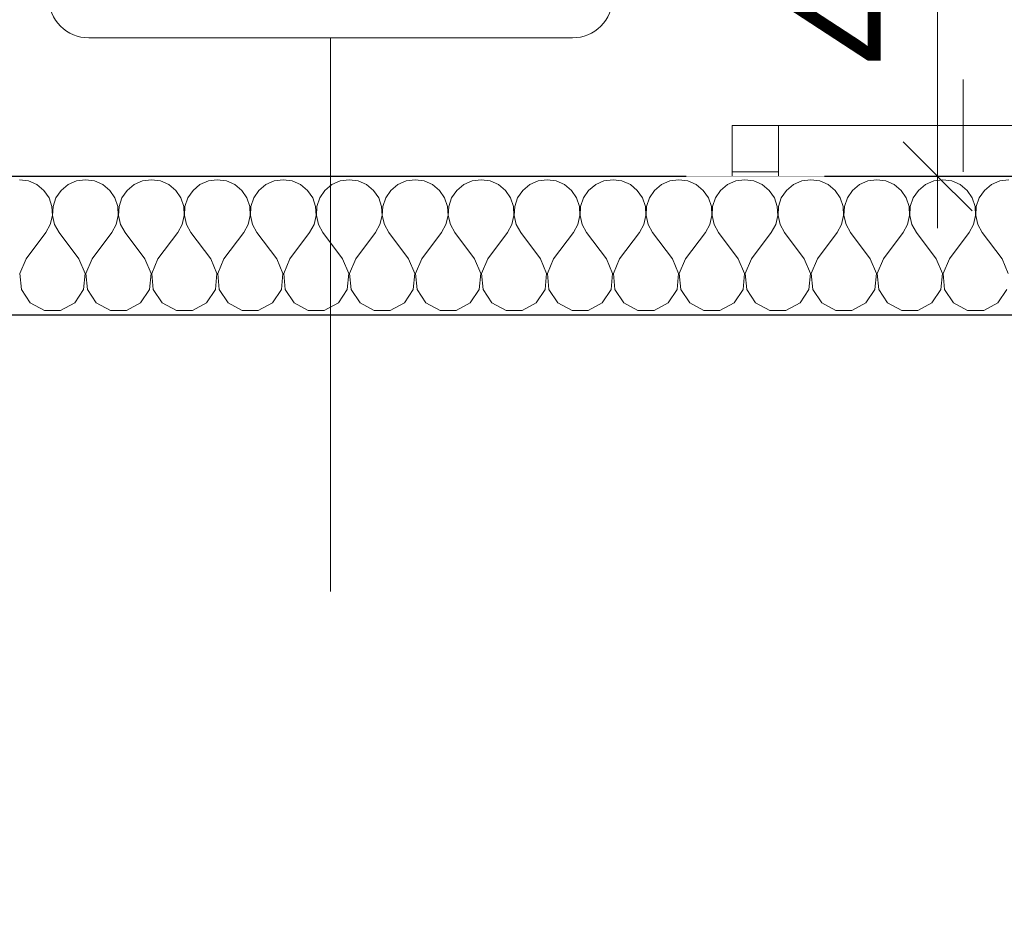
# Model space of a CAD drawing. Header units: millimetres. Extents: x -12989 to 357906, y -50379 to 30884.
# Tile 48 of 256: x 1572 to 2638, y 2500 to 3470. Entities that reach past the tile are written whole.
import ezdxf

# ---------------------------------------------------------------- set-up
doc = ezdxf.new("R2010")
doc.units = ezdxf.units.MM
doc.header["$MEASUREMENT"] = 0
doc.linetypes.add('Wipeout_Contour', pattern=[1000, 0, -1000])
for name, color, linetype in [('A_OZN_ODNOSNIKI', 7, 'Continuous'), ('Nowe_04-ŚCIANY DZIAŁOWE', 7, 'Continuous'), ('Nowe_A_OZN_STREFY', 7, 'Continuous'), ('Nowe_A_WYM_ZEWNETRZNE', 7, 'Continuous'), ('Nowe_Drzwi Archicad', 7, 'Continuous')]:
    doc.layers.add(name, color=color, linetype=linetype)
for name, color, linetype, lineweight in [('A_OZN_ODNOSNIKI_Nr_pióra__6', 7, 'Continuous', 13), ('A_OZN_ODNOSNIKI_Nr_pióra__85', 7, 'Continuous', 13), ('Nowe_04-ŚCIANY DZIAŁOWE_Nr_pióra__27', 7, 'Continuous', 25), ('Nowe_A_WYM_ZEWNETRZNE_Nr_pióra__1', 7, 'Continuous', 13), ('Nowe_A_WYM_ZEWNETRZNE_Nr_pióra__45', 7, 'Continuous', 15), ('Nowe_A_WYM_ZEWNETRZNE_Nr_pióra__85', 7, 'Continuous', 13), ('Nowe_Drzwi Archicad_Nr_pióra__20', 1, 'Continuous', 13), ('Nowe_Drzwi Archicad_Nr_pióra__23', 7, 'Continuous', 15), ('Nowe_Drzwi Archicad_Nr_pióra__27', 7, 'Continuous', 25), ('Nowe_Drzwi Archicad_Nr_pióra__3', 7, 'Continuous', 13)]:
    doc.layers.add(name, color=color, linetype=linetype, lineweight=lineweight)
doc.layers.add('Nowe_04-ŚCIANY DZIAŁOWE_Nr_pióra__174', color=7, linetype='Continuous', lineweight=5, true_color=0x6a6a6a)
doc.styles.add('STYL_AUTOMATYCZNY_3', font='arial.ttf')
doc.styles.add('STYL_AUTOMATYCZNY_4', font='arial.ttf')
doc.dimstyles.new('STYL_AUTOMATYCZNY__1', dxfattribs={"dimtxt": 139.999998, "dimasz": 71.25, "dimexe": 0.18, "dimexo": 0.0625, "dimgap": 0, "dimtad": 1, "dimtih": 1, "dimtoh": 1, "dimdec": 0, "dimlfac": 0.1, "dimzin": 0, "dimdsep": 46, "dimtxsty": 'STYL_AUTOMATYCZNY_3', "dimblk": 'ARROWHEAD_6', "dimblk1": 'ARROWHEAD_6', "dimblk2": 'ARROWHEAD_6', "dimcen": 0.09, "dimse1": 1, "dimse2": 1, "dimclrd": 7, "dimclre": 7, "dimclrt": 7, "dimadec": 0, "dimazin": 0, "dimtfac": 1, "dimtdec": 4, "dimtmove": 0, "dimatfit": 3, "dimfxl": 0, "dimtolj": 1, "dimtzin": 0, "dimarcsym": 0})
doc.dimstyles.new('STYL_AUTOMATYCZNY__2', dxfattribs={"dimtxt": 139.999998, "dimasz": 71.25, "dimexe": 0.18, "dimexo": 0.0625, "dimgap": 0, "dimtad": 1, "dimdec": 0, "dimlfac": 0.1, "dimzin": 0, "dimdsep": 46, "dimtxsty": 'STYL_AUTOMATYCZNY_3', "dimblk": 'ARROWHEAD_6', "dimblk1": 'ARROWHEAD_6', "dimblk2": 'ARROWHEAD_6', "dimcen": 0.09, "dimse1": 1, "dimse2": 1, "dimclrd": 7, "dimclre": 7, "dimclrt": 7, "dimadec": 0, "dimazin": 0, "dimtfac": 1, "dimtdec": 4, "dimtmove": 0, "dimatfit": 3, "dimfxl": 0, "dimtolj": 1, "dimtzin": 0, "dimarcsym": 0})

# ---------------------------------------------------------------- blocks, each defined once
blk = doc.blocks.new('WSC Drzwi 26[16]_1')
at = {"layer": 'Nowe_Drzwi Archicad_Nr_pióra__20', "color": 1, "linetype": 'Continuous', "lineweight": 13}
blk.add_line((2593.5, 3405), (2593.5, 3305), dxfattribs=at)
at = {"layer": 'Nowe_Drzwi Archicad_Nr_pióra__3', "color": 7, "linetype": 'Continuous', "lineweight": 13}
blk.add_arc((2393.5, 3355), 800, 0, 90, dxfattribs=at)
at = {"color": 254, "linetype": 'Wipeout_Contour', "lineweight": 0, "ltscale": 16345.861374}
blk.add_wipeout([(2393.5, 3305), (2393.5, 3355), (2343.5, 3355), (2343.5, 3305)], dxfattribs=at).dxf.layer = 'Nowe_Drzwi Archicad'
at = {"layer": 'Nowe_Drzwi Archicad_Nr_pióra__23', "color": 7, "linetype": 'Continuous', "lineweight": 15}
for p, q in [((2393.5, 3355), (2343.5, 3355)), ((2343.5, 3355), (2343.5, 3305)), ((2393.5, 3305), (2393.5, 3355)), ((2343.5, 3305), (2343.5, 3300)), ((2343.5, 3305), (2393.5, 3305)), ((2393.5, 3300), (2343.5, 3300)), ((2393.5, 3305), (2393.5, 3300))]:
    blk.add_line(p, q, dxfattribs=at)
at = {"layer": 'Nowe_Drzwi Archicad_Nr_pióra__27', "color": 7, "linetype": 'Continuous', "lineweight": 25}
for p, q in [((2293.5, 3300), (2343.5, 3300)), ((2343.5, 3300), (2393.5, 3300)), ((2343.5, 3300), (2393.5, 3300)), ((2393.5, 3300), (2443.5, 3300))]:
    blk.add_line(p, q, dxfattribs=at)
at = {"layer": 'Nowe_Drzwi Archicad_Nr_pióra__3', "color": 7, "linetype": 'Continuous', "lineweight": 13}
blk.add_line((2393.5, 3355), (3193.5, 3355), dxfattribs=at)
blk = doc.blocks.new('Ściana_9_1', base_point=(2293.5, 3150))
at = {"color": 254, "linetype": 'Wipeout_Contour', "lineweight": 0, "ltscale": 17786.668393}
blk.add_wipeout([(2293.5, 3300), (2443.5, 3300), (2443.5, 4210), (2293.5, 4210)], dxfattribs=at).dxf.layer = 'Nowe_04-ŚCIANY DZIAŁOWE'
at = {"layer": 'Nowe_04-ŚCIANY DZIAŁOWE_Nr_pióra__27', "color": 7, "linetype": 'Continuous', "lineweight": 25}
for p, q in [((2293.5, 3300), (2343.5, 3300)), ((2343.5, 3300), (2393.5, 3300)), ((2393.5, 3300), (2443.5, 3300))]:
    blk.add_line(p, q, dxfattribs=at)
at = {"layer": 'Nowe_Drzwi Archicad', "color": 7, "linetype": 'Continuous', "lineweight": 13}
blk.add_blockref('WSC Drzwi 26[16]_1', (0, 0), dxfattribs=at)
blk = doc.blocks.new('*X88')
at = {"layer": 'Nowe_04-ŚCIANY DZIAŁOWE_Nr_pióra__174', "color": 251, "linetype": 'Continuous', "lineweight": 5, "true_color": 0x6a6a6a}
for p, q in [((1581.2, 3295.1), (1571.4, 3296.4)), ((1642.9, 3296.4), (1633.1, 3295.1)), ((1652.6, 3295.1), (1642.9, 3296.4)), ((1714.3, 3296.4), (1704.5, 3295.1)), ((1724, 3295.1), (1714.3, 3296.4)), ((1785.7, 3296.4), (1776, 3295.1)), ((1795.5, 3295.1), (1785.7, 3296.4)), ((1857.1, 3296.4), (1847.4, 3295.1)), ((1866.9, 3295.1), (1857.1, 3296.4)), ((1928.6, 3296.4), (1918.8, 3295.1)), ((1938.3, 3295.1), (1928.6, 3296.4)), ((2000, 3296.4), (1990.2, 3295.1)), ((2009.8, 3295.1), (2000, 3296.4)), ((2071.4, 3296.4), (2061.7, 3295.1)), ((2081.2, 3295.1), (2071.4, 3296.4)), ((2142.9, 3296.4), (2133.1, 3295.1)), ((2152.6, 3295.1), (2142.9, 3296.4)), ((2214.3, 3296.4), (2204.5, 3295.1)), ((2224, 3295.1), (2214.3, 3296.4)), ((2285.7, 3296.4), (2276, 3295.1)), ((2295.5, 3295.1), (2285.7, 3296.4)), ((2357.1, 3296.4), (2347.4, 3295.1)), ((2366.9, 3295.1), (2357.1, 3296.4)), ((2428.6, 3296.4), (2418.8, 3295.1)), ((2438.3, 3295.1), (2428.6, 3296.4)), ((2500, 3296.4), (2490.2, 3295.1)), ((2509.8, 3295.1), (2500, 3296.4)), ((2571.4, 3296.4), (2561.7, 3295.1)), ((2581.2, 3295.1), (2571.4, 3296.4)), ((2642.9, 3296.4), (2633.1, 3295.1)), ((1590.2, 3291.1), (1581.2, 3295.1)), ((1597.8, 3284.8), (1590.2, 3291.1)), ((1603.4, 3276.7), (1597.8, 3284.8)), ((1616.5, 3284.8), (1610.9, 3276.7)), ((1624.1, 3291.1), (1616.5, 3284.8)), ((1633.1, 3295.1), (1624.1, 3291.1)), ((1661.6, 3291.1), (1652.6, 3295.1)), ((1669.2, 3284.8), (1661.6, 3291.1)), ((1674.8, 3276.7), (1669.2, 3284.8)), ((1687.9, 3284.8), (1682.3, 3276.7)), ((1695.5, 3291.1), (1687.9, 3284.8)), ((1704.5, 3295.1), (1695.5, 3291.1)), ((1733.1, 3291.1), (1724, 3295.1)), ((1740.6, 3284.8), (1733.1, 3291.1)), ((1746.2, 3276.7), (1740.6, 3284.8)), ((1759.4, 3284.8), (1753.8, 3276.7)), ((1766.9, 3291.1), (1759.4, 3284.8)), ((1776, 3295.1), (1766.9, 3291.1)), ((1804.5, 3291.1), (1795.5, 3295.1)), ((1812.1, 3284.8), (1804.5, 3291.1)), ((1817.7, 3276.7), (1812.1, 3284.8)), ((1830.8, 3284.8), (1825.2, 3276.7)), ((1838.4, 3291.1), (1830.8, 3284.8)), ((1847.4, 3295.1), (1838.4, 3291.1)), ((1875.9, 3291.1), (1866.9, 3295.1)), ((1883.5, 3284.8), (1875.9, 3291.1)), ((1889.1, 3276.7), (1883.5, 3284.8)), ((1902.2, 3284.8), (1896.6, 3276.7)), ((1909.8, 3291.1), (1902.2, 3284.8)), ((1918.8, 3295.1), (1909.8, 3291.1)), ((1947.3, 3291.1), (1938.3, 3295.1)), ((1954.9, 3284.8), (1947.3, 3291.1)), ((1960.5, 3276.7), (1954.9, 3284.8)), ((1973.6, 3284.8), (1968.1, 3276.7)), ((1981.2, 3291.1), (1973.6, 3284.8)), ((1990.2, 3295.1), (1981.2, 3291.1)), ((2018.8, 3291.1), (2009.8, 3295.1)), ((2026.4, 3284.8), (2018.8, 3291.1)), ((2031.9, 3276.7), (2026.4, 3284.8)), ((2045.1, 3284.8), (2039.5, 3276.7)), ((2052.7, 3291.1), (2045.1, 3284.8)), ((2061.7, 3295.1), (2052.7, 3291.1)), ((2090.2, 3291.1), (2081.2, 3295.1)), ((2097.8, 3284.8), (2090.2, 3291.1)), ((2103.4, 3276.7), (2097.8, 3284.8)), ((2116.5, 3284.8), (2110.9, 3276.7)), ((2124.1, 3291.1), (2116.5, 3284.8)), ((2133.1, 3295.1), (2124.1, 3291.1)), ((2161.6, 3291.1), (2152.6, 3295.1)), ((2169.2, 3284.8), (2161.6, 3291.1)), ((2174.8, 3276.7), (2169.2, 3284.8)), ((2187.9, 3284.8), (2182.3, 3276.7)), ((2195.5, 3291.1), (2187.9, 3284.8)), ((2204.5, 3295.1), (2195.5, 3291.1)), ((2233.1, 3291.1), (2224, 3295.1)), ((2240.6, 3284.8), (2233.1, 3291.1)), ((2246.2, 3276.7), (2240.6, 3284.8)), ((2259.4, 3284.8), (2253.8, 3276.7)), ((2266.9, 3291.1), (2259.4, 3284.8)), ((2276, 3295.1), (2266.9, 3291.1)), ((2304.5, 3291.1), (2295.5, 3295.1)), ((2312.1, 3284.8), (2304.5, 3291.1)), ((2317.7, 3276.7), (2312.1, 3284.8)), ((2330.8, 3284.8), (2325.2, 3276.7)), ((2338.4, 3291.1), (2330.8, 3284.8)), ((2347.4, 3295.1), (2338.4, 3291.1)), ((2375.9, 3291.1), (2366.9, 3295.1)), ((2383.5, 3284.8), (2375.9, 3291.1)), ((2389.1, 3276.7), (2383.5, 3284.8)), ((2402.2, 3284.8), (2396.6, 3276.7)), ((2409.8, 3291.1), (2402.2, 3284.8)), ((2418.8, 3295.1), (2409.8, 3291.1)), ((2447.3, 3291.1), (2438.3, 3295.1)), ((2454.9, 3284.8), (2447.3, 3291.1)), ((2460.5, 3276.7), (2454.9, 3284.8)), ((2473.6, 3284.8), (2468.1, 3276.7)), ((2481.2, 3291.1), (2473.6, 3284.8)), ((2490.2, 3295.1), (2481.2, 3291.1)), ((2518.8, 3291.1), (2509.8, 3295.1)), ((2526.4, 3284.8), (2518.8, 3291.1)), ((2531.9, 3276.7), (2526.4, 3284.8)), ((2545.1, 3284.8), (2539.5, 3276.7)), ((2552.7, 3291.1), (2545.1, 3284.8)), ((2561.7, 3295.1), (2552.7, 3291.1)), ((2590.2, 3291.1), (2581.2, 3295.1)), ((2597.8, 3284.8), (2590.2, 3291.1)), ((2603.4, 3276.7), (2597.8, 3284.8)), ((2616.5, 3284.8), (2610.9, 3276.7)), ((2624.1, 3291.1), (2616.5, 3284.8)), ((2633.1, 3295.1), (2624.1, 3291.1)), ((1606.5, 3267.3), (1603.4, 3276.7)), ((1610.9, 3276.7), (1607.8, 3267.3)), ((1677.9, 3267.3), (1674.8, 3276.7)), ((1682.3, 3276.7), (1679.2, 3267.3)), ((1749.4, 3267.3), (1746.2, 3276.7)), ((1753.8, 3276.7), (1750.6, 3267.3)), ((1820.8, 3267.3), (1817.7, 3276.7)), ((1825.2, 3276.7), (1822.1, 3267.3)), ((1892.2, 3267.3), (1889.1, 3276.7)), ((1896.6, 3276.7), (1893.5, 3267.3)), ((1963.7, 3267.3), (1960.5, 3276.7)), ((1968.1, 3276.7), (1964.9, 3267.3)), ((2035.1, 3267.3), (2031.9, 3276.7)), ((2039.5, 3276.7), (2036.3, 3267.3)), ((2106.5, 3267.3), (2103.4, 3276.7)), ((2110.9, 3276.7), (2107.8, 3267.3)), ((2177.9, 3267.3), (2174.8, 3276.7)), ((2182.3, 3276.7), (2179.2, 3267.3)), ((2249.4, 3267.3), (2246.2, 3276.7)), ((2253.8, 3276.7), (2250.6, 3267.3)), ((2320.8, 3267.3), (2317.7, 3276.7)), ((2325.2, 3276.7), (2322.1, 3267.3)), ((2392.2, 3267.3), (2389.1, 3276.7)), ((2396.6, 3276.7), (2393.5, 3267.3)), ((2463.7, 3267.3), (2460.5, 3276.7)), ((2468.1, 3276.7), (2464.9, 3267.3)), ((2535.1, 3267.3), (2531.9, 3276.7)), ((2539.5, 3276.7), (2536.3, 3267.3)), ((2606.5, 3267.3), (2603.4, 3276.7)), ((2610.9, 3276.7), (2607.8, 3267.3)), ((1607, 3257.5), (1606.5, 3267.3)), ((1607.8, 3267.3), (1607.3, 3257.5)), ((1678.4, 3257.5), (1677.9, 3267.3)), ((1679.2, 3267.3), (1678.7, 3257.5)), ((1749.9, 3257.5), (1749.4, 3267.3)), ((1750.6, 3267.3), (1750.1, 3257.5)), ((1821.3, 3257.5), (1820.8, 3267.3)), ((1822.1, 3267.3), (1821.6, 3257.5)), ((1892.7, 3257.5), (1892.2, 3267.3)), ((1893.5, 3267.3), (1893, 3257.5)), ((1964.1, 3257.5), (1963.7, 3267.3)), ((1964.9, 3267.3), (1964.4, 3257.5)), ((2035.6, 3257.5), (2035.1, 3267.3)), ((2036.3, 3267.3), (2035.9, 3257.5)), ((2107, 3257.5), (2106.5, 3267.3)), ((2107.8, 3267.3), (2107.3, 3257.5)), ((2178.4, 3257.5), (2177.9, 3267.3)), ((2179.2, 3267.3), (2178.7, 3257.5)), ((2249.9, 3257.5), (2249.4, 3267.3)), ((2250.6, 3267.3), (2250.1, 3257.5)), ((2321.3, 3257.5), (2320.8, 3267.3)), ((2322.1, 3267.3), (2321.6, 3257.5)), ((2392.7, 3257.5), (2392.2, 3267.3)), ((2393.5, 3267.3), (2393, 3257.5)), ((2464.1, 3257.5), (2463.7, 3267.3)), ((2464.9, 3267.3), (2464.4, 3257.5)), ((2535.6, 3257.5), (2535.1, 3267.3)), ((2536.3, 3267.3), (2535.9, 3257.5)), ((2607, 3257.5), (2606.5, 3267.3)), ((2607.8, 3267.3), (2607.3, 3257.5)), ((1604.8, 3247.9), (1607, 3257.5)), ((1607.3, 3257.5), (1609.5, 3247.9)), ((1676.2, 3247.9), (1678.4, 3257.5)), ((1678.7, 3257.5), (1680.9, 3247.9)), ((1747.6, 3247.9), (1749.9, 3257.5)), ((1750.1, 3257.5), (1752.4, 3247.9)), ((1819.1, 3247.9), (1821.3, 3257.5)), ((1821.6, 3257.5), (1823.8, 3247.9)), ((1890.5, 3247.9), (1892.7, 3257.5)), ((1893, 3257.5), (1895.2, 3247.9)), ((1961.9, 3247.9), (1964.1, 3257.5)), ((1964.4, 3257.5), (1966.7, 3247.9)), ((2033.3, 3247.9), (2035.6, 3257.5)), ((2035.9, 3257.5), (2038.1, 3247.9)), ((2104.8, 3247.9), (2107, 3257.5)), ((2107.3, 3257.5), (2109.5, 3247.9)), ((2176.2, 3247.9), (2178.4, 3257.5)), ((2178.7, 3257.5), (2180.9, 3247.9)), ((2247.6, 3247.9), (2249.9, 3257.5)), ((2250.1, 3257.5), (2252.4, 3247.9)), ((2319.1, 3247.9), (2321.3, 3257.5)), ((2321.6, 3257.5), (2323.8, 3247.9)), ((2390.5, 3247.9), (2392.7, 3257.5)), ((2393, 3257.5), (2395.2, 3247.9)), ((2461.9, 3247.9), (2464.1, 3257.5)), ((2464.4, 3257.5), (2466.7, 3247.9)), ((2533.3, 3247.9), (2535.6, 3257.5)), ((2535.9, 3257.5), (2538.1, 3247.9)), ((2604.8, 3247.9), (2607, 3257.5)), ((2607.3, 3257.5), (2609.5, 3247.9)), ((1600, 3239.3), (1604.8, 3247.9)), ((1609.5, 3247.9), (1614.3, 3239.3)), ((1671.4, 3239.3), (1676.2, 3247.9)), ((1680.9, 3247.9), (1685.7, 3239.3)), ((1742.9, 3239.3), (1747.6, 3247.9)), ((1752.4, 3247.9), (1757.1, 3239.3)), ((1814.3, 3239.3), (1819.1, 3247.9)), ((1823.8, 3247.9), (1828.6, 3239.3)), ((1885.7, 3239.3), (1890.5, 3247.9)), ((1895.2, 3247.9), (1900, 3239.3)), ((1957.1, 3239.3), (1961.9, 3247.9)), ((1966.7, 3247.9), (1971.4, 3239.3)), ((2028.6, 3239.3), (2033.3, 3247.9)), ((2038.1, 3247.9), (2042.9, 3239.3)), ((2100, 3239.3), (2104.8, 3247.9)), ((2109.5, 3247.9), (2114.3, 3239.3)), ((2171.4, 3239.3), (2176.2, 3247.9)), ((2180.9, 3247.9), (2185.7, 3239.3)), ((2242.9, 3239.3), (2247.6, 3247.9)), ((2252.4, 3247.9), (2257.1, 3239.3)), ((2314.3, 3239.3), (2319.1, 3247.9)), ((2323.8, 3247.9), (2328.6, 3239.3)), ((2385.7, 3239.3), (2390.5, 3247.9)), ((2395.2, 3247.9), (2400, 3239.3)), ((2457.1, 3239.3), (2461.9, 3247.9)), ((2466.7, 3247.9), (2471.4, 3239.3)), ((2528.6, 3239.3), (2533.3, 3247.9)), ((2538.1, 3247.9), (2542.9, 3239.3)), ((2600, 3239.3), (2604.8, 3247.9)), ((2609.5, 3247.9), (2614.3, 3239.3)), ((1578.6, 3210.7), (1600, 3239.3)), ((1635.7, 3210.7), (1614.3, 3239.3)), ((1650, 3210.7), (1671.4, 3239.3)), ((1707.1, 3210.7), (1685.7, 3239.3)), ((1721.4, 3210.7), (1742.9, 3239.3)), ((1778.6, 3210.7), (1757.1, 3239.3)), ((1792.9, 3210.7), (1814.3, 3239.3)), ((1850, 3210.7), (1828.6, 3239.3)), ((1864.3, 3210.7), (1885.7, 3239.3)), ((1921.4, 3210.7), (1900, 3239.3)), ((1935.7, 3210.7), (1957.1, 3239.3)), ((1992.9, 3210.7), (1971.4, 3239.3)), ((2007.1, 3210.7), (2028.6, 3239.3)), ((2064.3, 3210.7), (2042.9, 3239.3)), ((2078.6, 3210.7), (2100, 3239.3)), ((2135.7, 3210.7), (2114.3, 3239.3)), ((2150, 3210.7), (2171.4, 3239.3)), ((2207.1, 3210.7), (2185.7, 3239.3)), ((2221.4, 3210.7), (2242.9, 3239.3)), ((2278.6, 3210.7), (2257.1, 3239.3)), ((2292.9, 3210.7), (2314.3, 3239.3)), ((2350, 3210.7), (2328.6, 3239.3)), ((2364.3, 3210.7), (2385.7, 3239.3)), ((2421.4, 3210.7), (2400, 3239.3)), ((2435.7, 3210.7), (2457.1, 3239.3)), ((2492.9, 3210.7), (2471.4, 3239.3)), ((2507.1, 3210.7), (2528.6, 3239.3)), ((2564.3, 3210.7), (2542.9, 3239.3)), ((2578.6, 3210.7), (2600, 3239.3)), ((2635.7, 3210.7), (2614.3, 3239.3)), ((1578.6, 3210.7), (1571.8, 3194.7)), ((1642.4, 3194.7), (1635.7, 3210.7)), ((1650, 3210.7), (1643.3, 3194.7)), ((1713.9, 3194.7), (1707.1, 3210.7)), ((1721.4, 3210.7), (1714.7, 3194.7)), ((1785.3, 3194.7), (1778.6, 3210.7)), ((1792.9, 3210.7), (1786.1, 3194.7)), ((1856.7, 3194.7), (1850, 3210.7)), ((1864.3, 3210.7), (1857.6, 3194.7)), ((1928.2, 3194.7), (1921.4, 3210.7)), ((1935.7, 3210.7), (1929, 3194.7)), ((1999.6, 3194.7), (1992.9, 3210.7)), ((2007.1, 3210.7), (2000.4, 3194.7)), ((2071, 3194.7), (2064.3, 3210.7)), ((2078.6, 3210.7), (2071.8, 3194.7)), ((2142.4, 3194.7), (2135.7, 3210.7)), ((2150, 3210.7), (2143.3, 3194.7)), ((2213.9, 3194.7), (2207.1, 3210.7)), ((2221.4, 3210.7), (2214.7, 3194.7)), ((2285.3, 3194.7), (2278.6, 3210.7)), ((2292.9, 3210.7), (2286.1, 3194.7)), ((2356.7, 3194.7), (2350, 3210.7)), ((2364.3, 3210.7), (2357.6, 3194.7)), ((2428.2, 3194.7), (2421.4, 3210.7)), ((2435.7, 3210.7), (2429, 3194.7)), ((2499.6, 3194.7), (2492.9, 3210.7)), ((2507.1, 3210.7), (2500.4, 3194.7)), ((2571, 3194.7), (2564.3, 3210.7)), ((2578.6, 3210.7), (2571.8, 3194.7)), ((2642.4, 3194.7), (2635.7, 3210.7)), ((1571.8, 3194.7), (1573.5, 3177.4)), ((1640.8, 3177.4), (1642.4, 3194.7)), ((1643.3, 3194.7), (1644.9, 3177.4)), ((1712.2, 3177.4), (1713.9, 3194.7)), ((1714.7, 3194.7), (1716.3, 3177.4)), ((1783.7, 3177.4), (1785.3, 3194.7)), ((1786.1, 3194.7), (1787.8, 3177.4)), ((1855.1, 3177.4), (1856.7, 3194.7)), ((1857.6, 3194.7), (1859.2, 3177.4)), ((1926.5, 3177.4), (1928.2, 3194.7)), ((1929, 3194.7), (1930.6, 3177.4)), ((1997.9, 3177.4), (1999.6, 3194.7)), ((2000.4, 3194.7), (2002.1, 3177.4)), ((2069.4, 3177.4), (2071, 3194.7)), ((2071.8, 3194.7), (2073.5, 3177.4)), ((2140.8, 3177.4), (2142.4, 3194.7)), ((2143.3, 3194.7), (2144.9, 3177.4)), ((2212.2, 3177.4), (2213.9, 3194.7)), ((2214.7, 3194.7), (2216.3, 3177.4)), ((2283.7, 3177.4), (2285.3, 3194.7)), ((2286.1, 3194.7), (2287.8, 3177.4)), ((2355.1, 3177.4), (2356.7, 3194.7)), ((2357.6, 3194.7), (2359.2, 3177.4)), ((2426.5, 3177.4), (2428.2, 3194.7)), ((2429, 3194.7), (2430.6, 3177.4)), ((2497.9, 3177.4), (2499.6, 3194.7)), ((2500.4, 3194.7), (2502.1, 3177.4)), ((2569.4, 3177.4), (2571, 3194.7)), ((2571.8, 3194.7), (2573.5, 3177.4)), ((1573.5, 3177.4), (1583.1, 3162.9)), ((1631.2, 3162.9), (1640.8, 3177.4)), ((1644.9, 3177.4), (1654.5, 3162.9)), ((1702.6, 3162.9), (1712.2, 3177.4)), ((1716.3, 3177.4), (1726, 3162.9)), ((1774, 3162.9), (1783.7, 3177.4)), ((1787.8, 3177.4), (1797.4, 3162.9)), ((1845.5, 3162.9), (1855.1, 3177.4)), ((1859.2, 3177.4), (1868.8, 3162.9)), ((1916.9, 3162.9), (1926.5, 3177.4)), ((1930.6, 3177.4), (1940.3, 3162.9)), ((1988.3, 3162.9), (1997.9, 3177.4)), ((2002.1, 3177.4), (2011.7, 3162.9)), ((2059.7, 3162.9), (2069.4, 3177.4)), ((2073.5, 3177.4), (2083.1, 3162.9)), ((2131.2, 3162.9), (2140.8, 3177.4)), ((2144.9, 3177.4), (2154.5, 3162.9)), ((2202.6, 3162.9), (2212.2, 3177.4)), ((2216.3, 3177.4), (2226, 3162.9)), ((2274, 3162.9), (2283.7, 3177.4)), ((2287.8, 3177.4), (2297.4, 3162.9)), ((2345.5, 3162.9), (2355.1, 3177.4)), ((2359.2, 3177.4), (2368.8, 3162.9)), ((2416.9, 3162.9), (2426.5, 3177.4)), ((2430.6, 3177.4), (2440.3, 3162.9)), ((2488.3, 3162.9), (2497.9, 3177.4)), ((2502.1, 3177.4), (2511.7, 3162.9)), ((2559.7, 3162.9), (2569.4, 3177.4)), ((2573.5, 3177.4), (2583.1, 3162.9)), ((2631.2, 3162.9), (2640.8, 3177.4)), ((1583.1, 3162.9), (1598.4, 3154.6)), ((1615.8, 3154.6), (1631.2, 3162.9)), ((1654.5, 3162.9), (1669.9, 3154.6)), ((1687.3, 3154.6), (1702.6, 3162.9)), ((1726, 3162.9), (1741.3, 3154.6)), ((1758.7, 3154.6), (1774, 3162.9)), ((1797.4, 3162.9), (1812.7, 3154.6)), ((1830.1, 3154.6), (1845.5, 3162.9)), ((1868.8, 3162.9), (1884.2, 3154.6)), ((1901.6, 3154.6), (1916.9, 3162.9)), ((1940.3, 3162.9), (1955.6, 3154.6)), ((1973, 3154.6), (1988.3, 3162.9)), ((2011.7, 3162.9), (2027, 3154.6)), ((2044.4, 3154.6), (2059.7, 3162.9)), ((2083.1, 3162.9), (2098.4, 3154.6)), ((2115.8, 3154.6), (2131.2, 3162.9)), ((2154.5, 3162.9), (2169.9, 3154.6)), ((2187.3, 3154.6), (2202.6, 3162.9)), ((2226, 3162.9), (2241.3, 3154.6)), ((2258.7, 3154.6), (2274, 3162.9)), ((2297.4, 3162.9), (2312.7, 3154.6)), ((2330.1, 3154.6), (2345.5, 3162.9)), ((2368.8, 3162.9), (2384.2, 3154.6)), ((2401.6, 3154.6), (2416.9, 3162.9)), ((2440.3, 3162.9), (2455.6, 3154.6)), ((2473, 3154.6), (2488.3, 3162.9)), ((2511.7, 3162.9), (2527, 3154.6)), ((2544.4, 3154.6), (2559.7, 3162.9)), ((2583.1, 3162.9), (2598.4, 3154.6)), ((2615.8, 3154.6), (2631.2, 3162.9)), ((1598.4, 3154.6), (1615.8, 3154.6)), ((1669.9, 3154.6), (1687.3, 3154.6)), ((1741.3, 3154.6), (1758.7, 3154.6)), ((1812.7, 3154.6), (1830.1, 3154.6)), ((1884.2, 3154.6), (1901.6, 3154.6)), ((1955.6, 3154.6), (1973, 3154.6)), ((2027, 3154.6), (2044.4, 3154.6)), ((2098.4, 3154.6), (2115.8, 3154.6)), ((2169.9, 3154.6), (2187.3, 3154.6)), ((2241.3, 3154.6), (2258.7, 3154.6)), ((2312.7, 3154.6), (2330.1, 3154.6)), ((2384.2, 3154.6), (2401.6, 3154.6)), ((2455.6, 3154.6), (2473, 3154.6)), ((2527, 3154.6), (2544.4, 3154.6)), ((2598.4, 3154.6), (2615.8, 3154.6))]:
    blk.add_line(p, q, dxfattribs=at)
blk = doc.blocks.new('Ściana_10_1', base_point=(-350, 3150))
at = {"color": 254, "linetype": 'Wipeout_Contour', "lineweight": 0, "ltscale": 16469.10017}
blk.add_wipeout([(913.5, 3150), (3665.7, 3150), (3665.7, 3300), (913.5, 3300)], dxfattribs=at).dxf.layer = 'Nowe_04-ŚCIANY DZIAŁOWE'
at = {"layer": 'Nowe_04-ŚCIANY DZIAŁOWE_Nr_pióra__27', "color": 7, "linetype": 'Continuous', "lineweight": 25, "flags": 128}
for points in [[(2293.5, 3300), (913.5, 3300)], [(3665.7, 3300), (2443.5, 3300)], [(-350, 3150), (3665.7, 3150)]]:
    blk.add_lwpolyline(points, dxfattribs=at)
at = {"layer": 'Nowe_04-ŚCIANY DZIAŁOWE', "color": 7, "lineweight": 25}
blk.add_blockref('*X88', (0, 0), dxfattribs=at)
blk = doc.blocks.new('*D267')
at = {"layer": 'Nowe_A_WYM_ZEWNETRZNE_Nr_pióra__45', "color": 7, "linetype": 'Continuous', "lineweight": 15}
for p, q in [((-1341, 187.5), (-1266, 112.5)), ((-1341, 37.5), (-1266, -37.5))]:
    blk.add_line(p, q, dxfattribs=at)
at = {"layer": 'Nowe_A_WYM_ZEWNETRZNE_Nr_pióra__85', "color": 7, "linetype": 'Continuous', "lineweight": 13}
for p, q in [((-1303.5, 150), (-1303.5, 6849.8)), ((-1233.2, 150), (-1373.8, 150)), ((-1303.5, 0), (-1303.5, 150)), ((-1233.2, 0), (-1373.8, 0)), ((-1303.5, -56.2), (-1303.5, 0))]:
    blk.add_line(p, q, dxfattribs=at)
at = {"layer": 'Nowe_A_WYM_ZEWNETRZNE_Nr_pióra__1', "color": 7, "lineweight": 13, "insert": (-1331.5, -251.1), "char_height": 140, "attachment_point": 7, "rotation": 90, "style": 'STYL_AUTOMATYCZNY_3'}
blk.add_mtext('\\A1;{\\pql;\\fArial|b0|i0|c238|p0;\\W1.000000;15}', dxfattribs=at)
blk = doc.blocks.new('ARROWHEAD_6')
at = {"color": 0, "linetype": 'Continuous', "lineweight": 0}
for p, q in [((-0.5, -0.5), (0.5, 0.5)), ((0, 0), (-1, 0))]:
    blk.add_line(p, q, dxfattribs=at)
blk = doc.blocks.new('*D268')
at = {"layer": 'Nowe_A_WYM_ZEWNETRZNE_Nr_pióra__45', "color": 7, "linetype": 'Continuous', "lineweight": 15}
blk.add_line((-1341, 187.5), (-1266, 112.5), dxfattribs=at)
at = {"layer": 'Nowe_A_WYM_ZEWNETRZNE_Nr_pióra__85', "color": 7, "linetype": 'Continuous', "lineweight": 13}
blk.add_line((-1303.5, 150), (-1303.5, 6849.8), dxfattribs=at)
blk = doc.blocks.new('*D269')
at = {"layer": 'Nowe_A_WYM_ZEWNETRZNE_Nr_pióra__45', "color": 7, "linetype": 'Continuous', "lineweight": 15}
for p, q in [((-1341, 6887.3), (-1266, 6812.3)), ((-1341, 187.5), (-1266, 112.5))]:
    blk.add_line(p, q, dxfattribs=at)
at = {"layer": 'Nowe_A_WYM_ZEWNETRZNE_Nr_pióra__85', "color": 7, "linetype": 'Continuous', "lineweight": 13}
for p, q in [((-1233.2, 6849.8), (-1373.8, 6849.8)), ((-1303.5, 150), (-1303.5, 6849.8))]:
    blk.add_line(p, q, dxfattribs=at)
at = {"layer": 'Nowe_A_WYM_ZEWNETRZNE_Nr_pióra__1', "color": 7, "lineweight": 13, "char_height": 140, "attachment_point": 7, "rotation": 90, "style": 'STYL_AUTOMATYCZNY_3'}
for s, insert in [('\\A1;{\\pql;\\fArial|b0|i0|c238|p0;\\W1.000000;15}', (-1331.5, 6598.8)), ('\\A1;{\\pql;\\fArial|b0|i0|c238|p0;\\W1.000000;670}', (-1331.5, 3233))]:
    blk.add_mtext(s, dxfattribs=dict(at, insert=insert))
blk = doc.blocks.new('*D319')
at = {"layer": 'Nowe_A_WYM_ZEWNETRZNE_Nr_pióra__45', "color": 7, "linetype": 'Continuous', "lineweight": 15}
for p, q in [((-462.5, -1542.1), (-537.5, -1617.1)), ((-312.5, -1542.1), (-387.5, -1617.1))]:
    blk.add_line(p, q, dxfattribs=at)
at = {"layer": 'Nowe_A_WYM_ZEWNETRZNE_Nr_pióra__85', "color": 7, "linetype": 'Continuous', "lineweight": 13}
for p, q in [((-500, -1649.9), (-500, -1509.3)), ((-350, -1649.9), (-350, -1509.3)), ((-556.3, -1579.6), (-500, -1579.6)), ((-500, -1579.6), (-350, -1579.6)), ((-350, -1579.6), (3665.7, -1579.6))]:
    blk.add_line(p, q, dxfattribs=at)
at = {"layer": 'Nowe_A_WYM_ZEWNETRZNE_Nr_pióra__1', "color": 7, "lineweight": 13, "insert": (-751.1, -1551.6), "char_height": 140, "attachment_point": 7, "style": 'STYL_AUTOMATYCZNY_3'}
blk.add_mtext('\\A1;{\\pql;\\fArial|b0|i0|c238|p0;\\W1.000000;15}', dxfattribs=at)
blk = doc.blocks.new('*D321')
at = {"layer": 'Nowe_A_WYM_ZEWNETRZNE_Nr_pióra__45', "color": 7, "linetype": 'Continuous', "lineweight": 15}
for p, q in [((-312.5, -1542.1), (-387.5, -1617.1)), ((3703.2, -1542.1), (3628.2, -1617.1))]:
    blk.add_line(p, q, dxfattribs=at)
at = {"layer": 'Nowe_A_WYM_ZEWNETRZNE_Nr_pióra__85', "color": 7, "linetype": 'Continuous', "lineweight": 13}
for p, q in [((-350, -1649.9), (-350, -1509.3)), ((-500, -1579.6), (-350, -1579.6)), ((-350, -1579.6), (3665.7, -1579.6))]:
    blk.add_line(p, q, dxfattribs=at)
at = {"layer": 'Nowe_A_WYM_ZEWNETRZNE_Nr_pióra__1', "color": 7, "lineweight": 13, "char_height": 140, "attachment_point": 7, "style": 'STYL_AUTOMATYCZNY_3'}
for s, insert in [('\\A1;{\\pql;\\fArial|b0|i0|c238|p0;\\W1.000000;402}', (1390.9, -1551.6)), ('\\A1;{\\pql;\\fArial|b0|i0|c238|p0;\\W1.000000;15}', (3414.7, -1551.6))]:
    blk.add_mtext(s, dxfattribs=dict(at, insert=insert))
blk = doc.blocks.new('*D322')
at = {"layer": 'Nowe_A_WYM_ZEWNETRZNE_Nr_pióra__45', "color": 7, "linetype": 'Continuous', "lineweight": 15}
for p, q in [((3703.2, -1542.1), (3628.2, -1617.1)), ((3853.2, -1542.1), (3778.2, -1617.1))]:
    blk.add_line(p, q, dxfattribs=at)
at = {"layer": 'Nowe_A_WYM_ZEWNETRZNE_Nr_pióra__85', "color": 7, "linetype": 'Continuous', "lineweight": 13}
for p, q in [((3665.7, -1649.9), (3665.7, -1509.3)), ((-350, -1579.6), (3665.7, -1579.6)), ((3665.7, -1579.6), (3815.7, -1579.6))]:
    blk.add_line(p, q, dxfattribs=at)
blk = doc.blocks.new('Etykieta_13_1', base_point=(1908.4, 3150))
at = {"color": 254, "linetype": 'Wipeout_Contour', "lineweight": 0, "ltscale": 97401.998222}
blk.add_wipeout([(1646.4, 3450), (2170.5, 3450), (2170.5, 3450), (2192.1, 3455.8), (2207.9, 3471.6), (2213.7, 3493.2), (2213.7, 3493.2), (2213.7, 3651.6), (2213.7, 3651.6), (2207.9, 3673.3), (2192.1, 3689.1), (2170.5, 3694.9), (2170.5, 3694.9), (1646.4, 3694.9), (1646.4, 3694.9), (1624.8, 3689.1), (1609, 3673.3), (1603.2, 3651.6), (1603.2, 3651.6), (1603.2, 3493.2), (1603.2, 3493.2), (1609, 3471.6), (1624.8, 3455.8)], dxfattribs=at).dxf.layer = 'A_OZN_ODNOSNIKI'
at = {"layer": 'A_OZN_ODNOSNIKI_Nr_pióra__85', "color": 7, "linetype": 'Continuous', "lineweight": 13}
for p, q in [((1908.4, 3449.5), (1908.4, 3450)), ((1908.4, 2850.5), (1908.4, 3449.5))]:
    blk.add_line(p, q, dxfattribs=at)
at = {"layer": 'A_OZN_ODNOSNIKI_Nr_pióra__85', "color": 7, "linetype": 'Continuous', "lineweight": 13, "flags": 128}
blk.add_lwpolyline([(1646.4, 3450, -0.414214), (1603.2, 3493.2), (1603.2, 3651.6, -0.414214), (1646.4, 3694.9), (2170.5, 3694.9, -0.414214), (2213.7, 3651.6), (2213.7, 3493.2, -0.414214), (2170.5, 3450)], format="xyb", close=True, dxfattribs=at)
at = {"layer": 'A_OZN_ODNOSNIKI_Nr_pióra__6', "color": 7, "lineweight": 13, "insert": (1700.4, 3633.5), "char_height": 110, "attachment_point": 1, "style": 'STYL_AUTOMATYCZNY_4'}
blk.add_mtext('\\A1;{\\pql;\\pt0,6000;\\fArial|b1|i0|c238|p0;\\W1.000000;SW-1\\fArial|b1|i0|c238|p0;\\W1.000000;\\A1{\\H.66x;\\S^  ;}\\fArial|b1|i0|c238|p0;\\W1.000000;\\fArial|b1|i0|c238|p0;\\W1.000000;\\A1{\\H.66x;\\S^  ;}\\fArial|b1|i0|c238|p0;\\W1.000000; \\fArial|b1|i0|c238|p0;\\W1.000000;\\fArial|b1|i0|c238|p0;\\W1.000000;\\fArial|b1|i0|c238|p0;\\W1.000000;\\fArial|b1|i0|c238|p0;\\W1.000000;\\fArial|b1|i0|c238|p0;\\W1.000000;\\fArial|b1|i0|c238|p0;\\W1.000000;\\fArial|b1|i0|c238|p0;\\W1.000000;\\fArial|b1|i0|c238|p0;\\W1.000000;\\fArial|b1|i0|c238|p0;\\W1.000000;\\fArial|b1|i0|c238|p0;\\W1.000000;\\fArial|b1|i0|c238|p0;\\W1.000000;\\fArial|b1|i0|c238|p0;\\W1.000000;\\fArial|b1|i0|c238|p0;\\W1.000000;\\fArial|b1|i0|c238|p0;\\W1.000000;\\fArial|b1|i0|c238|p0;\\W1.000000;\\fArial|b1|i0|c238|p0;\\W1.000000;\\fArial|b1|i0|c238|p0;\\W1.000000;\\fArial|b1|i0|c238|p0;\\W1.000000;\\fArial|b1|i0|c238|p0;\\W1.000000;\\fArial|b1|i0|c238|p0;\\W1.000000;\\fArial|b1|i0|c238|p0;\\W1.000000;\\fArial|b1|i0|c238|p0;\\W1.000000;\\fArial|b1|i0|c238|p0;\\W1.000000;\\fArial|b1|i0|c238|p0;\\W1.000000;\\fArial|b1|i0|c238|p0;\\W1.000000;\\fArial|b1|i0|c238|p0;\\W1.000000;\\fArial|b1|i0|c238|p0;\\W1.000000;\\fArial|b1|i0|c238|p0;\\W1.000000;\\fArial|b1|i0|c238|p0;\\W1.000000;\\fArial|b1|i0|c238|p0;\\W1.000000;\\fArial|b1|i0|c238|p0;\\W1.000000;\\fArial|b1|i0|c238|p0;\\W1.000000;\\fArial|b1|i0|c238|p0;\\W1.000000;\\fArial|b1|i0|c238|p0;\\W1.000000;\\fArial|b1|i0|c238|p0;\\W1.000000;\\fArial|b1|i0|c238|p0;\\W1.000000;\\fArial|b1|i0|c238|p0;\\W1.000000;\\fArial|b1|i0|c238|p0;\\W1.000000;\\fArial|b1|i0|c238|p0;\\W1.000000;\\fArial|b1|i0|c238|p0;\\W1.000000;\\fArial|b1|i0|c238|p0;\\W1.000000;\\fArial|b1|i0|c238|p0;\\W1.000000;\\fArial|b1|i0|c238|p0;\\W1.000000;}', dxfattribs=at)
blk = doc.blocks.new('*D397')
at = {"layer": 'Nowe_A_WYM_ZEWNETRZNE_Nr_pióra__45', "color": 7, "linetype": 'Continuous', "lineweight": 15}
for p, q in [((1158.9, 187.5), (1233.9, 112.5)), ((1158.9, 37.5), (1233.9, -37.5))]:
    blk.add_line(p, q, dxfattribs=at)
at = {"layer": 'Nowe_A_WYM_ZEWNETRZNE_Nr_pióra__85', "color": 7, "linetype": 'Continuous', "lineweight": 13}
for p, q in [((1196.4, 150), (1196.4, 3150)), ((1266.7, 150), (1126.1, 150)), ((1196.4, 0), (1196.4, 150)), ((1266.7, 0), (1126.1, 0)), ((1196.4, -56.2), (1196.4, 0))]:
    blk.add_line(p, q, dxfattribs=at)
at = {"layer": 'Nowe_A_WYM_ZEWNETRZNE_Nr_pióra__1', "color": 7, "lineweight": 13, "insert": (1168.4, -251.1), "char_height": 140, "attachment_point": 7, "rotation": 90, "style": 'STYL_AUTOMATYCZNY_3'}
blk.add_mtext('\\A1;{\\pql;\\fArial|b0|i0|c238|p0;\\W1.000000;15}', dxfattribs=at)
blk = doc.blocks.new('*D398')
at = {"layer": 'Nowe_A_WYM_ZEWNETRZNE_Nr_pióra__45', "color": 7, "linetype": 'Continuous', "lineweight": 15}
for p, q in [((1158.9, 3187.5), (1233.9, 3112.5)), ((1158.9, 187.5), (1233.9, 112.5))]:
    blk.add_line(p, q, dxfattribs=at)
at = {"layer": 'Nowe_A_WYM_ZEWNETRZNE_Nr_pióra__85', "color": 7, "linetype": 'Continuous', "lineweight": 13}
for p, q in [((1266.7, 3150), (1126.1, 3150)), ((1196.4, 150), (1196.4, 3150))]:
    blk.add_line(p, q, dxfattribs=at)
at = {"layer": 'Nowe_A_WYM_ZEWNETRZNE_Nr_pióra__1', "color": 7, "lineweight": 13, "char_height": 140, "attachment_point": 7, "rotation": 90, "style": 'STYL_AUTOMATYCZNY_3'}
for s, insert in [('\\A1;{\\pql;\\fArial|b0|i0|c238|p0;\\W1.000000;15}', (1168.4, 2898.9)), ('\\A1;{\\pql;\\fArial|b0|i0|c238|p0;\\W1.000000;300}', (1168.4, 1383))]:
    blk.add_mtext(s, dxfattribs=dict(at, insert=insert))
blk = doc.blocks.new('*D399')
at = {"layer": 'Nowe_A_WYM_ZEWNETRZNE_Nr_pióra__45', "color": 7, "linetype": 'Continuous', "lineweight": 15}
for p, q in [((1158.9, 3337.5), (1233.9, 3262.5)), ((1158.9, 3187.5), (1233.9, 3112.5))]:
    blk.add_line(p, q, dxfattribs=at)
at = {"layer": 'Nowe_A_WYM_ZEWNETRZNE_Nr_pióra__85', "color": 7, "linetype": 'Continuous', "lineweight": 13}
for p, q in [((1266.7, 3300), (1126.1, 3300)), ((1196.4, 3150), (1196.4, 3300)), ((1266.7, 3150), (1126.1, 3150))]:
    blk.add_line(p, q, dxfattribs=at)
blk = doc.blocks.new('*D400')
at = {"layer": 'Nowe_A_WYM_ZEWNETRZNE_Nr_pióra__45', "color": 7, "linetype": 'Continuous', "lineweight": 15}
for p, q in [((1158.9, 4487.5), (1233.9, 4412.5)), ((1158.9, 3337.5), (1233.9, 3262.5))]:
    blk.add_line(p, q, dxfattribs=at)
at = {"layer": 'Nowe_A_WYM_ZEWNETRZNE_Nr_pióra__85', "color": 7, "linetype": 'Continuous', "lineweight": 13}
for p, q in [((1266.7, 4450), (1126.1, 4450)), ((1196.4, 3300), (1196.4, 4450)), ((1266.7, 3300), (1126.1, 3300))]:
    blk.add_line(p, q, dxfattribs=at)
at = {"layer": 'Nowe_A_WYM_ZEWNETRZNE_Nr_pióra__1', "color": 7, "lineweight": 13, "char_height": 140, "attachment_point": 7, "rotation": 90, "style": 'STYL_AUTOMATYCZNY_3'}
for s, insert in [('\\A1;{\\pql;\\fArial|b0|i0|c238|p0;\\W1.000000;15}', (1168.4, 4198.9)), ('\\A1;{\\pql;\\fArial|b0|i0|c238|p0;\\W1.000000;115}', (1168.4, 3615.2))]:
    blk.add_mtext(s, dxfattribs=dict(at, insert=insert))
blk = doc.blocks.new('*D416')
at = {"layer": 'Nowe_A_WYM_ZEWNETRZNE_Nr_pióra__45', "color": 7, "linetype": 'Continuous', "lineweight": 15}
for p, q in [((3199.6, 3187.5), (3274.6, 3112.5)), ((3199.6, 3091), (3274.6, 3016))]:
    blk.add_line(p, q, dxfattribs=at)
at = {"layer": 'Nowe_A_WYM_ZEWNETRZNE_Nr_pióra__85', "color": 7, "linetype": 'Continuous', "lineweight": 13}
for p, q in [((3307.4, 3150), (3166.7, 3150)), ((3237.1, 3053.5), (3237.1, 3150)), ((3307.4, 3053.5), (3166.7, 3053.5))]:
    blk.add_line(p, q, dxfattribs=at)
blk = doc.blocks.new('*D417')
at = {"layer": 'Nowe_A_WYM_ZEWNETRZNE_Nr_pióra__45', "color": 7, "linetype": 'Continuous', "lineweight": 15}
for p, q in [((3199.6, 3337.5), (3274.6, 3262.5)), ((3199.6, 3187.5), (3274.6, 3112.5))]:
    blk.add_line(p, q, dxfattribs=at)
at = {"layer": 'Nowe_A_WYM_ZEWNETRZNE_Nr_pióra__85', "color": 7, "linetype": 'Continuous', "lineweight": 13}
for p, q in [((3307.4, 3300), (3166.7, 3300)), ((3237.1, 3150), (3237.1, 3300)), ((3307.4, 3150), (3166.7, 3150))]:
    blk.add_line(p, q, dxfattribs=at)
blk = doc.blocks.new('*D418')
at = {"layer": 'Nowe_A_WYM_ZEWNETRZNE_Nr_pióra__45', "color": 7, "linetype": 'Continuous', "lineweight": 15}
for p, q in [((3199.6, 4487.5), (3274.6, 4412.5)), ((3199.6, 3337.5), (3274.6, 3262.5))]:
    blk.add_line(p, q, dxfattribs=at)
at = {"layer": 'Nowe_A_WYM_ZEWNETRZNE_Nr_pióra__85', "color": 7, "linetype": 'Continuous', "lineweight": 13}
for p, q in [((3307.4, 4450), (3166.7, 4450)), ((3237.1, 3300), (3237.1, 4450)), ((3307.4, 3300), (3166.7, 3300))]:
    blk.add_line(p, q, dxfattribs=at)
at = {"layer": 'Nowe_A_WYM_ZEWNETRZNE_Nr_pióra__1', "color": 7, "lineweight": 13, "char_height": 140, "attachment_point": 7, "rotation": 90, "style": 'STYL_AUTOMATYCZNY_3'}
for s, insert in [('\\A1;{\\pql;\\fArial|b0|i0|c238|p0;\\W1.000000;15}', (3209.1, 4198.9)), ('\\A1;{\\pql;\\fArial|b0|i0|c238|p0;\\W1.000000;115}', (3209.1, 3722)), ('\\A1;{\\pql;\\fArial|b0|i0|c238|p0;\\W1.000000;15}', (3209.1, 3337.5))]:
    blk.add_mtext(s, dxfattribs=dict(at, insert=insert))
blk = doc.blocks.new('*D424')
at = {"layer": 'Nowe_A_WYM_ZEWNETRZNE_Nr_pióra__45', "color": 7, "linetype": 'Continuous', "lineweight": 15}
for p, q in [((2528.4, 3792.5), (2603.4, 3717.5)), ((2528.4, 3337.5), (2603.4, 3262.5))]:
    blk.add_line(p, q, dxfattribs=at)
at = {"layer": 'Nowe_A_WYM_ZEWNETRZNE_Nr_pióra__85', "color": 7, "linetype": 'Continuous', "lineweight": 13}
for p, q in [((2636.2, 3755), (2495.6, 3755)), ((2565.9, 3300), (2565.9, 3755)), ((2636.2, 3300), (2495.6, 3300)), ((2565.9, 3243.8), (2565.9, 3300))]:
    blk.add_line(p, q, dxfattribs=at)
at = {"layer": 'Nowe_A_WYM_ZEWNETRZNE_Nr_pióra__1', "color": 7, "lineweight": 13, "insert": (2537.9, 3420.7), "char_height": 140, "attachment_point": 7, "rotation": 90, "style": 'STYL_AUTOMATYCZNY_3'}
blk.add_mtext('\\A1;{\\pql;\\fArial|b0|i0|c238|p0;\\W1.000000;46}', dxfattribs=at)

msp = doc.modelspace()

# ---------------------------------------------------------------- linework, layer by layer
at = {"layer": 'Nowe_A_OZN_STREFY', "color": 7, "linetype": 'Continuous', "lineweight": 0, "true_color": 0xffffff, "flags": 128}
for points in [[(913.5, 4450), (913.5, 3300), (2293.5, 3300), (2443.5, 3300), (3665.7, 3300), (3665.7, 4450), (2443.5, 4450), (2443.5, 4210), (2293.5, 4210), (2293.5, 4450)], [(3665.7, 150), (3665.7, 3150), (-350, 3150), (-350, 150)]]:
    msp.add_lwpolyline(points, close=True, dxfattribs=at)

# ---------------------------------------------------------------- next in the draw order: block references
at = {"layer": 'Nowe_04-ŚCIANY DZIAŁOWE', "color": 7, "lineweight": 25}
msp.add_blockref('Ściana_9_1', (2293.5, 3150), dxfattribs=at)

# ---------------------------------------------------------------- next in the draw order: block references
msp.add_blockref('Ściana_10_1', (-350, 3150), dxfattribs=at)

# ---------------------------------------------------------------- next in the draw order: dimensions: what is measured, and where the dimension line sits
at = {"layer": 'Nowe_A_WYM_ZEWNETRZNE', "color": 7, "linetype": 'Continuous', "lineweight": 13}
for base, p1, p2, picture, middle in [((-350, -1579.6), (-500, 7500), (-350, 150), '*D319', (-644.5, -1481.6)), ((3665.7, -1579.6), (-350, 7500), (3665.7, 3499.9), '*D321', (1550.7, -1481.6)), ((3815.7, -1579.6), (3665.7, 3499.9), (3815.7, 3499.9), '*D322', (3521.2, -1481.6))]:
    dim = msp.add_linear_dim(base=base, p1=p1, p2=p2, dimstyle='STYL_AUTOMATYCZNY__1', dxfattribs=at)
    dim.commit()
    dim.dimension.update_dxf_attribs({"geometry": picture, "text_midpoint": middle, "dimtype": 160})
for base, p1, p2, picture, middle in [((-1303.5, 6849.8), (18000, 150), (2607.9, 6849.8), '*D269', (-1401.5, 3392.8)), ((-1303.5, 150), (18000, 0), (-350, 150), '*D267', (-1401.5, -144.5)), ((-1303.5145359, 150), (-350, 150), (18000, 150), '*D268', (-1401.5145349, 149.8814173))]:
    dim = msp.add_linear_dim(base=base, p1=p1, p2=p2, angle=90, dimstyle='STYL_AUTOMATYCZNY__2', dxfattribs=at)
    dim.commit()
    dim.dimension.update_dxf_attribs({"geometry": picture, "text_midpoint": middle, "dimtype": 160, "text_rotation": 90})

# ---------------------------------------------------------------- next in the draw order: block references
at = {"layer": 'A_OZN_ODNOSNIKI', "color": 7, "linetype": 'Continuous', "lineweight": 13}
msp.add_blockref('Etykieta_13_1', (1908.4, 3150), dxfattribs=at)

# ---------------------------------------------------------------- next in the draw order: dimensions: what is measured, and where the dimension line sits
at = {"layer": 'Nowe_A_WYM_ZEWNETRZNE', "color": 7, "linetype": 'Continuous', "lineweight": 13}
for base, p1, p2, picture, middle in [((1196.4, 4450), (1657.9, 3300), (2289.6, 4450), '*D400', (1098.4, 3775)), ((3237.1, 4450), (1657.9, 3300), (3665.7, 4450), '*D418', (3139.1, 3881.8)), ((2565.8662557, 3755), (2293.4799705, 3300), (2943.4799705, 3755), '*D424', (2467.8662568, 3527.2627006)), ((3237.1, 3300), (1657.9, 3150), (1657.9, 3300), '*D417', (3139.1, 3444)), ((1196.4, 3300), (1657.9, 3150), (1657.9, 3300), '*D399', (1098.4, 3005.5)), ((1196.4, 3150), (18000, 150), (1657.9, 3150), '*D398', (1098.4, 1542.9)), ((3237.1, 3150), (3665.7, 3053.5), (1657.9, 3150), '*D416', (3139.1, 2909)), ((1196.4, 150), (18000, 0), (18000, 150), '*D397', (1098.4, -144.5))]:
    dim = msp.add_linear_dim(base=base, p1=p1, p2=p2, angle=90, dimstyle='STYL_AUTOMATYCZNY__2', dxfattribs=at)
    dim.commit()
    dim.dimension.update_dxf_attribs({"geometry": picture, "text_midpoint": middle, "dimtype": 160, "text_rotation": 90})

doc.saveas('drawing.dxf')
